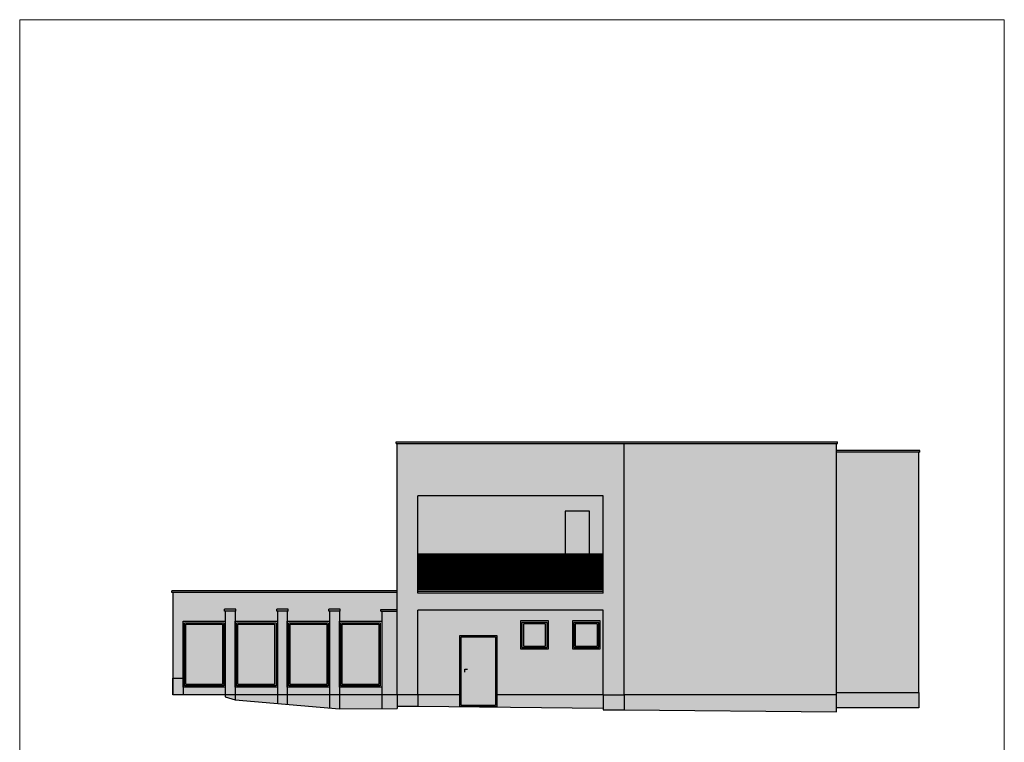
# Model space of a CAD drawing. Header units: millimetres. Extents: x 2341 to 31069, y -7915 to 10644.
# Tile 85 of 105: x 16233 to 19103, y 5281 to 7386. Entities that reach past the tile are written whole.
import ezdxf

# ---------------------------------------------------------------- set-up
doc = ezdxf.new("R2010")
doc.units = ezdxf.units.MM
doc.layers.add('A_Kontur_cienka', color=250, linetype='Continuous', lineweight=0)
doc.layers.add('koła', color=7, linetype='Continuous')

msp = doc.modelspace()

# ---------------------------------------------------------------- hatches: boundary and pattern name
h = msp.add_hatch()
h.set_pattern_fill('LINE', color=256, angle=90)
h.set_pattern_definition([(90, (14478.7558, 6725.1425), (-3.175, 2e-16), [])])
h.paths.add_polyline_path([(17933.9, 5829.1), (17392.9, 5829.1), (17392.9, 5725.1), (17933.9, 5725.1)])
at = {"layer": 'koła'}
h = msp.add_hatch(color=9, dxfattribs=at)
h.dxf.hatch_style = 1
h.paths.add_polyline_path([(17332.9, 5722.1), (17156.9, 5722.1), (16675.9, 5722.1), (16675.9, 5717.1), (17156.9, 5717.1), (17332.9, 5717.1)])
h.paths.add_polyline_path([(17332.9, 5668), (17285.9, 5668), (17285.9, 5663), (17332.9, 5663)])
h.paths.add_polyline_path([(17166.9, 5668.1), (17133.9, 5668.1), (17133.9, 5663.1), (17166.9, 5663.1)])
h.paths.add_polyline_path([(17014.9, 5668.1), (16981.9, 5668.1), (16981.9, 5663.1), (17014.9, 5663.1)])
h.paths.add_polyline_path([(16862.9, 5668.1), (16829.9, 5668.1), (16829.9, 5663.1), (16862.9, 5663.1)])
h.paths.add_polyline_path([(18616.9, 6156.1), (17329.9, 6156.1), (17329.9, 6151.1), (18616.9, 6151.1)])
h.paths.add_polyline_path([(18856.9, 6131.1), (18613.9, 6131.1), (18613.9, 6126.1), (18856.9, 6126.1)])
at = {"layer": 'koła', "true_color": 0xd3da7b}
h = msp.add_hatch(color=53, dxfattribs=at)
h.dxf.hatch_style = 1
h.paths.add_polyline_path([(17994.9, 6151.1), (17332.9, 6151.1), (17332.9, 5419.1), (17392.9, 5419.1), (17392.9, 5665.1), (17933.9, 5665.1), (17933.9, 5419.1), (17994.9, 5419.1)])
h.paths.add_polyline_path([(17933.9, 5715.1), (17392.9, 5715.1), (17392.9, 5999.1), (17933.9, 5999.1)], flags=16)
h.paths.add_polyline_path([(17822.9, 5829.1), (17822.9, 5954.1), (17893.9, 5954.1), (17893.9, 5829.1)], flags=0)
h = msp.add_hatch(color=53, dxfattribs=at)
h.dxf.hatch_style = 1
h.paths.add_polyline_path([(17994.9, 6151.1), (17332.9, 6151.1), (17332.9, 5419.1), (17392.9, 5419.1), (17392.9, 5665.1), (17933.9, 5665.1), (17933.9, 5419.1), (17994.9, 5419.1)])
h.paths.add_polyline_path([(17933.9, 5715.1), (17392.9, 5715.1), (17392.9, 5999.1), (17933.9, 5999.1)], flags=16)
h.paths.add_polyline_path([(17822.9, 5829.1), (17822.9, 5954.1), (17893.9, 5954.1), (17893.9, 5829.1)], flags=0)
h.paths.add_polyline_path([(17933.9, 5665.1), (17392.9, 5665.1), (17392.9, 5419.1), (17515.9, 5419.1), (17515.9, 5591.7), (17623.9, 5591.7), (17623.9, 5419.1), (17933.9, 5419.1)], flags=17)
h.paths.add_polyline_path([(17843.9, 5553.1), (17843.9, 5634.1), (17924.9, 5634.1), (17924.9, 5553.1)], flags=16)
h.paths.add_polyline_path([(17847.9, 5557.1), (17847.9, 5630.1), (17920.9, 5630.1), (17920.9, 5557.1)], flags=0)
h.paths.add_polyline_path([(17851.9, 5561.1), (17851.9, 5626.1), (17916.9, 5626.1), (17916.9, 5561.1)], flags=0)
h.paths.add_polyline_path([(17773.9, 5553.1), (17692.9, 5553.1), (17692.9, 5634.1), (17773.9, 5634.1)], flags=16)
h.paths.add_polyline_path([(17769.9, 5557.1), (17696.9, 5557.1), (17696.9, 5630.1), (17769.9, 5630.1)], flags=0)
h.paths.add_polyline_path([(17765.9, 5561.1), (17700.9, 5561.1), (17700.9, 5626.1), (17765.9, 5626.1)], flags=0)
at = {"layer": 'koła', "true_color": 0xf2cf44}
h = msp.add_hatch(color=53, dxfattribs=at)
h.dxf.hatch_style = 1
h.paths.add_polyline_path([(18592.3, 5940, 1), (18192.3, 5940, 0.062915), (18198.6, 5890.2, -0.051889), (18221.9, 5881.8, -0.082433), (18212.3, 5940, -1), (18572.3, 5940, -0.608688), (18288.2, 5793.1, -0.040533), (18289.8, 5773.7, -0.011332), (18289.7, 5768.3, 0.582387)])
h.paths.add_polyline_path([(17735.6, 6023.2, 0.050664), (17738, 5999.1), (17758.5, 5999.1, -0.061008), (17755.6, 6023.2, -1), (17955.6, 6023.2, -0.169099), (17933.9, 5961.1), (17933.9, 5932.3, 0.218127), (17975.6, 6023.2, 1)])
at = {"layer": 'koła', "true_color": 0xd3da7b}
h = msp.add_hatch(color=53, dxfattribs=at)
h.dxf.hatch_style = 1
h.paths.add_polyline_path([(18613.9, 6151.1), (17994.9, 6151.1), (17994.9, 5419.1), (18613.9, 5419.1), (18613.9, 5426.1)])
at = {"layer": 'koła', "true_color": 0x6da06b}
h = msp.add_hatch(color=75, dxfattribs=at)
h.dxf.hatch_style = 1
h.paths.add_polyline_path([(17334.3, 5921.9, 0.199047), (17392.9, 5780.4), (17392.9, 5810.5, -0.168485), (17354.3, 5921.9, -0.799884), (17696.9, 5999.1), (17718.8, 5999.1, 0.819306)])
h.paths.add_polyline_path([(18613.9, 5978.6), (18613.9, 5874.1, 0.281861), (18719.4, 5806.4, -0.127668), (18811.5, 5846.5, 0.18407), (18842, 5926.3, 0.796809)])
h.paths.add_polyline_path([(18822, 5926.3, -1), (18622, 5926.3, -1)], flags=16)
at = {"layer": 'koła', "true_color": 0xe8cb7b}
h = msp.add_hatch(color=31, dxfattribs=at)
h.dxf.hatch_style = 1
h.paths.add_polyline_path([(18853.9, 6126.1), (18613.9, 6126.1), (18613.9, 5426.1), (18853.9, 5426.1)])
at = {"layer": 'koła', "true_color": 0xd3da7b}
h = msp.add_hatch(color=53, dxfattribs=at)
h.dxf.hatch_style = 1
h.paths.add_polyline_path([(17822.9, 5954.1), (17893.9, 5954.1), (17893.9, 5829.1), (17933.9, 5829.1), (17933.9, 5999.1), (17392.9, 5999.1), (17392.9, 5829.1), (17822.9, 5829.1)])
h = msp.add_hatch(color=53, dxfattribs=at)
h.dxf.hatch_style = 1
h.paths.add_polyline_path([(17893.9, 5954.1), (17822.9, 5954.1), (17822.9, 5829.1), (17893.9, 5829.1)])
at = {"layer": 'koła', "true_color": 0xa69aaf}
h = msp.add_hatch(color=253, dxfattribs=at)
h.dxf.hatch_style = 1
h.paths.add_polyline_path([(18221.9, 5881.8, 0.054521), (18238.5, 5846.4, -0.085881), (18259, 5819, 0.054521), (18288.2, 5793.1, 0.244547)], flags=17)
h.paths.add_polyline_path([(18289.7, 5768.3, -0.030668), (18269.5, 5782.1, -0.021036), (18269.8, 5773.7, -1), (18069.8, 5773.7, -0.52771), (18206.1, 5866.9, -0.030668), (18198.6, 5890.2, 0.487014), (18049.8, 5773.7, 0.977591)])
at = {"layer": 'koła', "true_color": 0xf2cf44}
h = msp.add_hatch(color=53, dxfattribs=at)
h.dxf.hatch_style = 1
h.paths.add_polyline_path([(18221.9, 5881.8, 0.051889), (18198.6, 5890.2, 0.030668), (18206.1, 5866.9, -0.096864), (18238.5, 5846.4, -0.054521)])
h.paths.add_polyline_path([(18288.2, 5793.1, -0.054521), (18259, 5819, -0.096864), (18269.5, 5782.1, 0.030668), (18289.7, 5768.3, 0.011332), (18289.8, 5773.7, 0.040533)])
h = msp.add_hatch(color=53, dxfattribs=at)
h.dxf.hatch_style = 1
h.paths.add_polyline_path([(18238.5, 5846.4, 0.096864), (18206.1, 5866.9, 0.134686), (18269.5, 5782.1, 0.096864), (18259, 5819, -0.047469)])
at = {"layer": 'koła', "true_color": 0x1266b3}
h = msp.add_hatch(color=152, dxfattribs=at)
h.dxf.hatch_style = 1
h.paths.add_polyline_path([(18769.9, 5816.3, -0.108435), (18719.4, 5806.4, 0.230512), (18642.7, 5648.9, 0.430714), (18853.9, 5449.2), (18853.9, 5469.3, -0.432562), (18662.7, 5648.9, -0.301024)])
h.paths.add_polyline_path([(18853.9, 5848.6, 0.053215), (18811.5, 5846.5, -0.108435), (18769.9, 5816.3, 0.301024), (18662.7, 5648.9, -0.432562), (18853.9, 5828.6)])
h.paths.add_polyline_path([(18811.5, 5846.5, 0.127668), (18719.4, 5806.4, 0.108435), (18769.9, 5816.3, 0.108435)], flags=17)
at = {"layer": 'koła', "true_color": 0xe8cb7b}
h = msp.add_hatch(color=31, dxfattribs=at)
h.dxf.hatch_style = 1
h.paths.add_polyline_path([(17332.9, 5717.1), (17156.9, 5717.1), (16678.9, 5717.1), (16678.9, 5467.1), (16708.9, 5467.1), (16708.9, 5633.1), (16831.9, 5633.1), (16831.9, 5663.1), (16829.9, 5663.1), (16829.9, 5668.1), (16862.9, 5668.1), (16862.9, 5663.1), (16860.9, 5663.1), (16860.9, 5633.1), (16983.9, 5633.1), (16983.9, 5663.1), (16981.9, 5663.1), (16981.9, 5668.1), (17014.9, 5668.1), (17014.9, 5663.1), (17012.9, 5663.1), (17012.9, 5633.1), (17135.9, 5633.1), (17135.9, 5663.1), (17133.9, 5663.1), (17133.9, 5668.1), (17166.9, 5668.1), (17166.9, 5663.1), (17164.9, 5663.1), (17164.9, 5633.1), (17287.9, 5633.1), (17287.9, 5663), (17285.9, 5663), (17285.9, 5668), (17332.9, 5668)])
h.paths.add_polyline_path([(16860.9, 5663.1), (16831.9, 5663.1), (16831.9, 5419.1), (16860.9, 5419.1)])
h.paths.add_polyline_path([(17012.9, 5663.1), (16983.9, 5663.1), (16983.9, 5633.1), (16983.9, 5419.1), (17012.9, 5419.1)])
h.paths.add_polyline_path([(17164.9, 5663.1), (17135.9, 5663.1), (17135.9, 5633.1), (17135.9, 5419.1), (17164.9, 5419.1)])
h.paths.add_polyline_path([(17332.9, 5663), (17287.9, 5663), (17287.9, 5633.1), (17287.9, 5419.1), (17332.9, 5419.1)])
h.paths.add_polyline_path([(17287.9, 5441.1), (17164.9, 5441.1), (17164.9, 5419.1), (17287.9, 5419.1)])
h.paths.add_polyline_path([(17135.9, 5441.1), (17012.9, 5441.1), (17012.9, 5419.1), (17135.9, 5419.1)])
h.paths.add_polyline_path([(16983.9, 5441.1), (16860.9, 5441.1), (16860.9, 5419.1), (16983.9, 5419.1)])
h.paths.add_polyline_path([(16831.9, 5441.1), (16708.9, 5441.1), (16708.9, 5419.1), (16831.9, 5419.1)])
h.paths.add_polyline_path([(16708.9, 5441.1), (16708.9, 5467.1), (16678.9, 5467.1), (16678.9, 5419.1), (16708.9, 5419.1)])
at = {"layer": 'koła', "true_color": 0xf79351}
h = msp.add_hatch(color=21, dxfattribs=at)
h.dxf.hatch_style = 1
h.paths.add_polyline_path([(18246.8, 5557.9, 0.30459), (18340, 5419.1), (18453.5, 5419.1, 0.30459), (18546.8, 5557.9, 1)])
h.paths.add_polyline_path([(18526.8, 5557.9, -1), (18266.8, 5557.9, -1)], flags=16)
at = {"layer": 'koła'}
h = msp.add_hatch(color=256, dxfattribs=at)
h.dxf.hatch_style = 1
h.set_gradient(color1=(122, 175, 223), name='INVCYLINDER')
h.paths.add_polyline_path([(16823.9, 5625.1), (16716.9, 5625.1), (16716.9, 5449.1), (16823.9, 5449.1)])
h.paths.add_polyline_path([(16975.9, 5625.1), (16868.9, 5625.1), (16868.9, 5449.1), (16975.9, 5449.1)])
h.paths.add_polyline_path([(17127.9, 5625.1), (17020.9, 5625.1), (17020.9, 5449.1), (17127.9, 5449.1)])
h.paths.add_polyline_path([(17279.9, 5625.1), (17172.9, 5625.1), (17172.9, 5449.1), (17279.9, 5449.1)])
h.paths.add_polyline_path([(17765.9, 5626.1), (17700.9, 5626.1), (17700.9, 5561.1), (17765.9, 5561.1)])
h.paths.add_polyline_path([(17916.9, 5626.1), (17851.9, 5626.1), (17851.9, 5561.1), (17916.9, 5561.1)])
at = {"layer": 'koła', "true_color": 0x1266b3}
h = msp.add_hatch(color=152, dxfattribs=at)
h.dxf.hatch_style = 1
h.paths.add_polyline_path([(17403.5, 5527.4, 0.28945), (17472, 5419.1), (17515.9, 5419.1), (17515.9, 5427.7, -0.392068), (17423.5, 5527.4, -0.700297), (17600.2, 5591.7), (17623.9, 5591.7), (17623.9, 5461.7, 0.145978), (17643.5, 5527.4, 1)])
at = {"layer": 'koła'}
h = msp.add_hatch(color=7, dxfattribs=at)
h.dxf.hatch_style = 1
h.paths.add_polyline_path([(17619.9, 5587.7), (17519.9, 5587.7), (17519.9, 5387.7), (17619.9, 5387.7)])
at = {"layer": 'koła', "true_color": 0x7aafdf}
h = msp.add_hatch(color=143, dxfattribs=at)
h.dxf.hatch_style = 1
h.paths.add_polyline_path([(18613.9, 5419.1), (17994.9, 5419.1), (17994.9, 5375.1), (18613.9, 5369.1)])
h.paths.add_polyline_path([(18853.9, 5426.1), (18613.9, 5426.1), (18613.9, 5419.1), (18613.9, 5381.1), (18853.9, 5381.1)])
h.paths.add_polyline_path([(17994.9, 5419.1), (17933.9, 5419.1), (17933.9, 5375.1), (17994.9, 5375.1)])
h.paths.add_polyline_path([(17933.9, 5419.1), (17623.9, 5419.1), (17623.9, 5383.7), (17515.9, 5383.7), (17933.9, 5379.1)])
h.paths.add_polyline_path([(17515.9, 5419.1), (17392.9, 5419.1), (17392.9, 5385.1), (17515.9, 5383.7)])
h.paths.add_polyline_path([(17392.9, 5419.1), (17332.9, 5419.1), (17332.9, 5385.1), (17392.9, 5385.1)])
h.paths.add_polyline_path([(17332.9, 5419.1), (17287.9, 5419.1), (17287.9, 5378.8), (17332.9, 5379.1)])
h.paths.add_polyline_path([(17287.9, 5419.1), (17164.9, 5419.1), (17164.9, 5378.1), (17287.9, 5378.8)])
h.paths.add_polyline_path([(17164.9, 5419.1), (17135.9, 5419.1), (17135.9, 5380.5), (17164.9, 5378.1)])
h.paths.add_polyline_path([(17135.9, 5419.1), (17012.9, 5419.1), (17012.9, 5391.1), (17135.9, 5380.5)])
h.paths.add_polyline_path([(17012.9, 5419.1), (16983.9, 5419.1), (16983.9, 5393.5), (17012.9, 5391.1)])
h.paths.add_polyline_path([(16983.9, 5419.1), (16860.9, 5419.1), (16860.9, 5404.1), (16983.9, 5393.5)])
h.paths.add_polyline_path([(16860.9, 5419.1), (16831.9, 5419.1), (16831.9, 5413.1), (16860.9, 5404.1)])

# ---------------------------------------------------------------- linework, layer by layer
for p, q in [((17329.9, 6156.1), (18616.9, 6156.1)), ((17329.9, 6151.1), (17329.9, 6156.1)), ((17329.9, 6151.1), (18616.9, 6151.1)), ((17332.9, 5419.1), (17332.9, 6151.1)), ((17994.9, 5419.1), (17994.9, 6151.1)), ((18613.9, 5419.1), (18613.9, 6151.1)), ((18616.9, 6151.1), (18616.9, 6156.1)), ((18856.9, 6131.1), (18613.9, 6131.1)), ((18856.9, 6126.1), (18613.9, 6126.1)), ((18853.9, 5426.1), (18853.9, 6126.1)), ((18856.9, 6126.1), (18856.9, 6131.1)), ((17392.9, 5715.1), (17392.9, 5999.1)), ((17933.9, 5999.1), (17392.9, 5999.1)), ((17933.9, 5715.1), (17933.9, 5999.1)), ((17893.9, 5954.1), (17822.9, 5954.1)), ((17822.9, 5954.1), (17822.9, 5829.1)), ((17893.9, 5829.1), (17893.9, 5954.1)), ((17933.9, 5829.1), (17392.9, 5829.1)), ((17156.9, 5722.1), (16675.9, 5722.1)), ((16675.9, 5717.1), (16675.9, 5722.1)), ((17156.9, 5717.1), (16675.9, 5717.1)), ((16678.9, 5717.1), (16678.9, 5419.1)), ((17332.9, 5722.1), (17156.9, 5722.1)), ((17332.9, 5717.1), (17156.9, 5717.1)), ((17332.9, 5419.1), (17332.9, 5717.1)), ((17933.9, 5725.1), (17392.9, 5725.1)), ((17933.9, 5720.1), (17392.9, 5720.1)), ((17933.9, 5715.1), (17392.9, 5715.1)), ((16862.9, 5668.1), (16829.9, 5668.1)), ((16829.9, 5663.1), (16829.9, 5668.1)), ((16862.9, 5663.1), (16829.9, 5663.1)), ((16831.9, 5663.1), (16831.9, 5419.1)), ((16860.9, 5663.1), (16860.9, 5404.1)), ((16862.9, 5663.1), (16862.9, 5668.1)), ((17014.9, 5668.1), (16981.9, 5668.1)), ((16981.9, 5663.1), (16981.9, 5668.1)), ((17014.9, 5663.1), (16981.9, 5663.1)), ((16983.9, 5663.1), (16983.9, 5393.5)), ((17012.9, 5663.1), (17012.9, 5391.1)), ((17014.9, 5663.1), (17014.9, 5668.1)), ((17166.9, 5668.1), (17133.9, 5668.1)), ((17133.9, 5663.1), (17133.9, 5668.1)), ((17166.9, 5663.1), (17133.9, 5663.1)), ((17135.9, 5663.1), (17135.9, 5380.5)), ((17164.9, 5663.1), (17164.9, 5378.1)), ((17166.9, 5663.1), (17166.9, 5668.1)), ((17285.9, 5668), (17332.9, 5668)), ((17285.9, 5663), (17285.9, 5668)), ((17285.9, 5663), (17332.9, 5663)), ((17287.9, 5663), (17287.9, 5378.8)), ((17392.9, 5419.1), (17392.9, 5665.1)), ((17933.9, 5665.1), (17392.9, 5665.1)), ((17933.9, 5419.1), (17933.9, 5665.1)), ((17529.9, 5485.3), (17529.9, 5493.4)), ((17529.9, 5493.4), (17538, 5493.4)), ((16678.9, 5419.1), (16678.9, 5467.1)), ((16678.9, 5467.1), (16708.9, 5467.1)), ((16708.9, 5467.1), (16708.9, 5419.1)), ((18613.9, 5419.1), (18613.9, 5426.1)), ((18613.9, 5426.1), (18853.9, 5426.1)), ((18853.9, 5426.1), (18853.9, 5381.1)), ((17332.9, 5419.1), (16678.9, 5419.1)), ((16831.9, 5419.1), (16831.9, 5413.1)), ((16831.9, 5413.1), (16860.9, 5404.1)), ((16860.9, 5404.1), (17164.9, 5378.1)), ((17332.9, 5419.1), (17332.9, 5385.1)), ((17392.9, 5419.1), (17332.9, 5419.1)), ((17332.9, 5419.1), (17332.9, 5379.1)), ((17515.9, 5419.1), (17392.9, 5419.1)), ((17392.9, 5419.1), (17392.9, 5385.1)), ((17933.9, 5419.1), (17623.9, 5419.1)), ((17933.9, 5419.1), (17933.9, 5375.1)), ((17933.9, 5419.1), (17994.9, 5419.1)), ((18613.9, 5419.1), (17994.9, 5419.1)), ((17994.9, 5419.1), (17994.9, 5375.1)), ((18613.9, 5369.1), (18613.9, 5419.1)), ((17164.9, 5378.1), (17332.9, 5379.1)), ((17392.9, 5385.1), (17332.9, 5385.1)), ((17933.9, 5379.1), (17392.9, 5385.1)), ((17933.9, 5375.1), (17994.9, 5375.1)), ((17994.9, 5375.1), (18613.9, 5369.1)), ((18853.9, 5381.1), (18613.9, 5381.1))]:
    msp.add_line(p, q)
for points in [[(16708.9, 5633.1), (16831.9, 5633.1), (16831.9, 5441.1), (16708.9, 5441.1)], [(16712.9, 5629.1), (16827.9, 5629.1), (16827.9, 5445.1), (16712.9, 5445.1)], [(16860.9, 5633.1), (16983.9, 5633.1), (16983.9, 5441.1), (16860.9, 5441.1)], [(16864.9, 5629.1), (16979.9, 5629.1), (16979.9, 5445.1), (16864.9, 5445.1)], [(17012.9, 5633.1), (17135.9, 5633.1), (17135.9, 5441.1), (17012.9, 5441.1)], [(17016.9, 5629.1), (17131.9, 5629.1), (17131.9, 5445.1), (17016.9, 5445.1)], [(17164.9, 5633.1), (17287.9, 5633.1), (17287.9, 5441.1), (17164.9, 5441.1)], [(17168.9, 5629.1), (17283.9, 5629.1), (17283.9, 5445.1), (17168.9, 5445.1)], [(17773.9, 5634.1), (17692.9, 5634.1), (17692.9, 5553.1), (17773.9, 5553.1)], [(17769.9, 5630.1), (17696.9, 5630.1), (17696.9, 5557.1), (17769.9, 5557.1)], [(17765.9, 5626.1), (17700.9, 5626.1), (17700.9, 5561.1), (17765.9, 5561.1)], [(17924.9, 5634.1), (17843.9, 5634.1), (17843.9, 5553.1), (17924.9, 5553.1)], [(17920.9, 5630.1), (17847.9, 5630.1), (17847.9, 5557.1), (17920.9, 5557.1)], [(17916.9, 5626.1), (17851.9, 5626.1), (17851.9, 5561.1), (17916.9, 5561.1)], [(16716.9, 5625.1), (16823.9, 5625.1), (16823.9, 5449.1), (16716.9, 5449.1)], [(16868.9, 5625.1), (16975.9, 5625.1), (16975.9, 5449.1), (16868.9, 5449.1)], [(17020.9, 5625.1), (17127.9, 5625.1), (17127.9, 5449.1), (17020.9, 5449.1)], [(17172.9, 5625.1), (17279.9, 5625.1), (17279.9, 5449.1), (17172.9, 5449.1)], [(17515.9, 5591.7), (17623.9, 5591.7), (17623.9, 5383.7), (17515.9, 5383.7)], [(17519.9, 5587.7), (17619.9, 5587.7), (17619.9, 5387.7), (17519.9, 5387.7)]]:
    msp.add_lwpolyline(points, close=True)
at = {"layer": 'A_Kontur_cienka', "color": 0, "ltscale": 30}
msp.add_lwpolyline([(16232.8, 3285.8), (16232.8, 7385.8), (19102.8, 7385.8), (19102.8, 3285.8), (16232.8, 3285.8)], dxfattribs=at)

doc.saveas('drawing.dxf')
